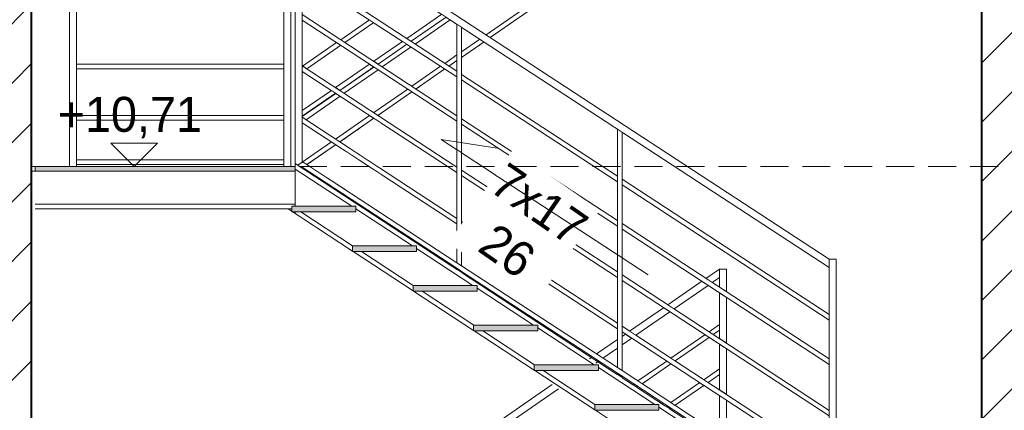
# Model space of a CAD drawing. Header units: millimetres. Extents: x 16408 to 141596, y -21057 to 26364.
# Tile 71 of 144: x 28406 to 32630, y 9661 to 11335. Entities that reach past the tile are written whole.
import ezdxf

# ---------------------------------------------------------------- set-up
doc = ezdxf.new("R2010")
doc.units = ezdxf.units.MM
doc.header["$MEASUREMENT"] = 0
doc.linetypes.add('Przerywana gęsta', pattern=[180, 120, -60])
doc.linetypes.add('Wipeout_Contour', pattern=[1000, 0, -1000])
for name, color, linetype, lineweight in [('0_Nr_pióra__1', 7, 'Continuous', 13), ('0_Nr_pióra__103', 7, 'Continuous', 5), ('0_Nr_pióra__7', 7, 'Continuous', 20), ('inw_schody zewnętrzne_Nr_pióra__1', 7, 'Continuous', 13), ('inw_schody zewnętrzne_Nr_pióra__27', 7, 'Continuous', 40)]:
    doc.layers.add(name, color=color, linetype=linetype, lineweight=lineweight)
doc.layers.add('inw_schody zewnętrzne', color=7, linetype='Continuous')
doc.layers.add('inw_ściany zewnętrzne_Nr_pióra__61', color=7, linetype='Continuous', lineweight=13, true_color=0x6a6a6a)
doc.styles.add('STYL_AUTOMATYCZNY_2', font='txt')
pattern_1 = [(45, (0, 0), (-127.2792, 127.2792), [])]

# ---------------------------------------------------------------- blocks, each defined once
blk = doc.blocks.new('Wymiary_22_4', base_point=(28896.6, 10706.4))
at = {"layer": '0_Nr_pióra__1', "color": 7, "linetype": 'Continuous', "lineweight": 13}
for p, q in [((28896.6, 10706.4), (28796.6, 10806.4)), ((28796.6, 10806.4), (28996.6, 10806.4)), ((28996.6, 10806.4), (28896.6, 10706.4))]:
    blk.add_line(p, q, dxfattribs=at)
at = {"layer": '0_Nr_pióra__1', "color": 7, "lineweight": 13, "insert": (28569, 10826.4), "char_height": 150, "attachment_point": 7, "style": 'STYL_AUTOMATYCZNY_2'}
blk.add_mtext('\\A1;{\\pql;\\fCentury Gothic|b0|i0|c238|p34;+10,71}', dxfattribs=at)

msp = doc.modelspace()

# ---------------------------------------------------------------- linework, layer by layer
at = {"layer": '0_Nr_pióra__103', "color": 7, "linetype": 'Continuous', "lineweight": 5}
msp.add_line((28619.5, 10706.4), (28619.5, 11794.5), dxfattribs=at)

# ---------------------------------------------------------------- wipeouts: each hides what was drawn before it
at = {"color": 254, "linetype": 'Wipeout_Contour', "lineweight": 0, "ltscale": 97159.030926}
msp.add_wipeout([(30371, 11221.4), (30383.5, 11221.4), (30383.5, 11230.1)], dxfattribs=at)
at = {"color": 254, "linetype": 'Wipeout_Contour', "lineweight": 0, "ltscale": 124610.656135}
msp.add_wipeout([(28649.5, 11144.5), (28649.5, 11124.5), (29539.4, 11124.5), (29539.4, 11144.5)], dxfattribs=at)
at = {"color": 254, "linetype": 'Wipeout_Contour', "lineweight": 0, "ltscale": 96240.514218}
msp.add_wipeout([(30123.5, 11050.1), (30111, 11041.4), (30123.5, 11041.4)], dxfattribs=at)
at = {"color": 254, "linetype": 'Wipeout_Contour', "lineweight": 0, "ltscale": 124298.790914}
msp.add_wipeout([(28649.5, 10924.5), (28649.5, 10904.5), (29539.4, 10904.5), (29539.4, 10924.5)], dxfattribs=at)
at = {"color": 254, "linetype": 'Wipeout_Contour', "lineweight": 0, "ltscale": 119814.452069}
msp.add_wipeout([(28479.8, 10686.4), (28455.2, 10686.4), (28455.2, 7736.4), (28479.8, 7736.4)], dxfattribs=at).dxf.layer = 'inw_schody zewnętrzne'
at = {"color": 254, "linetype": 'Wipeout_Contour', "lineweight": 0, "ltscale": 126044.658879}
msp.add_wipeout([(29617.2, 10699.6), (29658.2, 10672.8), (29658.2, 10706.4), (29627.1, 10706.4)], dxfattribs=at).dxf.layer = 'inw_schody zewnętrzne'
at = {"color": 254, "linetype": 'Wipeout_Contour', "lineweight": 0, "ltscale": 135327.248435}
msp.add_wipeout([(32507.2, 10706.4), (32507.2, 7736.4), (32531.8, 7736.4), (32531.8, 10706.4)], dxfattribs=at).dxf.layer = 'inw_schody zewnętrzne'

# ---------------------------------------------------------------- next in the draw order: linework, layer by layer
at = {"layer": '0_Nr_pióra__103', "color": 7, "linetype": 'Continuous', "lineweight": 5}
for p, q in [((29539.4, 11144.5), (28649.5, 11144.5)), ((29539.4, 11124.5), (28649.5, 11124.5)), ((29539.4, 10924.5), (28649.5, 10924.5)), ((29539.4, 10904.5), (28649.5, 10904.5))]:
    msp.add_line(p, q, dxfattribs=at)

# ---------------------------------------------------------------- next in the draw order: wipeouts: each hides what was drawn before it
at = {"color": 254, "linetype": 'Wipeout_Contour', "lineweight": 0, "ltscale": 138829.834809}
msp.add_wipeout([(32507.2, 13416.4), (32507.2, 10706.4), (32531.8, 10706.4), (32531.8, 13416.4)], dxfattribs=at).dxf.layer = 'inw_schody zewnętrzne'
at = {"color": 254, "linetype": 'Wipeout_Contour', "lineweight": 0, "ltscale": 120025.121692}
msp.add_wipeout([(28479.8, 10686.4), (28479.8, 7736.4), (28566, 7736.4), (28566, 10686.4)], dxfattribs=at).dxf.layer = 'inw_schody zewnętrzne'
at = {"color": 254, "linetype": 'Wipeout_Contour', "lineweight": 0, "ltscale": 126347.810497}
msp.add_wipeout([(29658.2, 10672.8), (29805.1, 10576.7), (29805.1, 10706.4), (29658.2, 10706.4)], dxfattribs=at).dxf.layer = 'inw_schody zewnętrzne'

# ---------------------------------------------------------------- next in the draw order: wipeouts: each hides what was drawn before it
at = {"color": 254, "linetype": 'Wipeout_Contour', "lineweight": 0, "ltscale": 123752.661105}
msp.add_wipeout([(28455.2, 13396.4), (28455.2, 10706.4), (28479.8, 10706.4), (28479.8, 13396.4)], dxfattribs=at).dxf.layer = 'inw_schody zewnętrzne'
at = {"color": 254, "linetype": 'Wipeout_Contour', "lineweight": 0, "ltscale": 138622.213311}
msp.add_wipeout([(32421, 13416.4), (32421, 10706.4), (32507.2, 10706.4), (32507.2, 13416.4)], dxfattribs=at).dxf.layer = 'inw_schody zewnętrzne'
at = {"color": 254, "linetype": 'Wipeout_Contour', "lineweight": 0, "ltscale": 94572.022604}
msp.add_wipeout([(29627.1, 10706.4), (29658.2, 10706.4), (29658.2, 10727.9)], dxfattribs=at).dxf.layer = 'inw_schody zewnętrzne'
at = {"color": 254, "linetype": 'Wipeout_Contour', "lineweight": 0, "ltscale": 126841.885578}
msp.add_wipeout([(29805.1, 10706.4), (29805.1, 10576.7), (29955, 10478.7), (29955, 10706.4)], dxfattribs=at).dxf.layer = 'inw_schody zewnętrzne'
at = {"color": 254, "linetype": 'Wipeout_Contour', "lineweight": 0, "ltscale": 417756.74141}
msp.add_wipeout([(32756.5, 10706.4), (32531.8, 10706.4), (32531.8, 7736.4), (32756.5, 7736.4), (33163.2, 7736.4), (33707.3, 7736.4), (34481, 7736.4), (34590, 7736.4), (34590, 10706.4), (34481, 10706.4), (33707.3, 10706.4), (33163.2, 10706.4)], dxfattribs=at).dxf.layer = 'inw_schody zewnętrzne'

# ---------------------------------------------------------------- next in the draw order: hatches: boundary and pattern name
at = {"layer": 'inw_schody zewnętrzne_Nr_pióra__1', "linetype": 'Continuous', "lineweight": 13}
h = msp.add_hatch(dxfattribs=at)
h.set_pattern_fill('Bloczki_ceramiczne_0004', style=0, pattern_type=2)
h.set_pattern_definition(pattern_1)
h.paths.add_polyline_path([(32756.5, 10706.4), (32531.8, 10706.4), (32531.8, 7736.4), (32756.5, 7736.4), (33163.2, 7736.4), (33707.3, 7736.4), (34481, 7736.4), (34590, 7736.4), (34590, 10706.4), (34481, 10706.4), (33707.3, 10706.4), (33163.2, 10706.4)])

# ---------------------------------------------------------------- next in the draw order: wipeouts: each hides what was drawn before it
at = {"color": 254, "linetype": 'Wipeout_Contour', "lineweight": 0, "ltscale": 121641.926257}
msp.add_wipeout([(28461.8, 10706.4), (28461.8, 10686.4), (28472.7, 10686.4), (28472.7, 10706.4)], dxfattribs=at)
at = {"color": 254, "linetype": 'Wipeout_Contour', "lineweight": 0, "ltscale": 188962.622666}
msp.add_wipeout([(29588.5, 10511.4), (29588.5, 10503.3), (29833.5, 10343.1), (29833.5, 10366.4), (29834, 10366.4), (29612.3, 10511.4)], dxfattribs=at)
at = {"color": 254, "linetype": 'Wipeout_Contour', "lineweight": 0, "ltscale": 126451.480783}
msp.add_wipeout([(29805.1, 10829.7), (29658.2, 10727.9), (29658.2, 10706.4), (29805.1, 10706.4)], dxfattribs=at).dxf.layer = 'inw_schody zewnętrzne'

# ---------------------------------------------------------------- next in the draw order: wipeouts: each hides what was drawn before it
at = {"color": 254, "linetype": 'Wipeout_Contour', "lineweight": 0, "ltscale": 121609.187321}
msp.add_wipeout([(28455.2, 10706.4), (28455.2, 10686.4), (28461.8, 10686.4), (28461.8, 10706.4)], dxfattribs=at)
at = {"color": 254, "linetype": 'Wipeout_Contour', "lineweight": 0, "ltscale": 158503.405956}
msp.add_wipeout([(29836.1, 10341.4), (30093.5, 10173.1), (30093.5, 10196.4), (30094, 10196.4), (29872.3, 10341.4)], dxfattribs=at)
at = {"color": 254, "linetype": 'Wipeout_Contour', "lineweight": 0, "ltscale": 427980.543475}
msp.add_wipeout([(32756.5, 13416.4), (32531.8, 13416.4), (32531.8, 10706.4), (32756.5, 10706.4), (33163.2, 10706.4), (33707.3, 10706.4), (34481, 10706.4), (34590, 10706.4), (34590, 13416.4), (34481, 13416.4), (33707.3, 13416.4), (33163.2, 13416.4)], dxfattribs=at).dxf.layer = 'inw_schody zewnętrzne'
at = {"color": 254, "linetype": 'Wipeout_Contour', "lineweight": 0, "ltscale": 222403.924507}
msp.add_wipeout([(29805.1, 10829.7), (29805.1, 10706.4), (29955, 10706.4), (29955, 10933.4), (29863.5, 10870.1), (29863.5, 10861.4), (29851, 10861.4)], dxfattribs=at).dxf.layer = 'inw_schody zewnętrzne'

# ---------------------------------------------------------------- next in the draw order: hatches: boundary and pattern name
at = {"layer": 'inw_schody zewnętrzne_Nr_pióra__1', "linetype": 'Continuous', "lineweight": 13}
h = msp.add_hatch(dxfattribs=at)
h.set_pattern_fill('Bloczki_ceramiczne_0004', style=0, pattern_type=2)
h.set_pattern_definition(pattern_1)
h.paths.add_polyline_path([(32756.5, 13416.4), (32531.8, 13416.4), (32531.8, 10706.4), (32756.5, 10706.4), (33163.2, 10706.4), (33707.3, 10706.4), (34481, 10706.4), (34590, 10706.4), (34590, 13416.4), (34481, 13416.4), (33707.3, 13416.4), (33163.2, 13416.4)])

# ---------------------------------------------------------------- next in the draw order: linework, layer by layer
at = {"layer": 'inw_schody zewnętrzne_Nr_pióra__27', "color": 7, "linetype": 'Continuous', "lineweight": 40}
for p, q in [((32531.8, 13416.4), (32531.8, 10706.4)), ((32531.8, 10706.4), (32531.8, 7736.4))]:
    msp.add_line(p, q, dxfattribs=at)

# ---------------------------------------------------------------- next in the draw order: wipeouts: each hides what was drawn before it
at = {"color": 254, "linetype": 'Wipeout_Contour', "lineweight": 0, "ltscale": 95322.588367}
msp.add_wipeout([(29851, 10861.4), (29863.5, 10861.4), (29863.5, 10870.1)], dxfattribs=at)
at = {"color": 254, "linetype": 'Wipeout_Contour', "lineweight": 0, "ltscale": 159463.43319}
msp.add_wipeout([(30132.3, 10171.4), (30096.1, 10171.4), (30353.5, 10003.1), (30353.5, 10026.4), (30354, 10026.4)], dxfattribs=at)
at = {"color": 254, "linetype": 'Wipeout_Contour', "lineweight": 0, "ltscale": 347898.909091}
msp.add_wipeout([(26397, 10706.4), (26397, 7736.4), (26505.9, 7736.4), (27279.6, 7736.4), (27823.8, 7736.4), (28230.5, 7736.4), (28455.2, 7736.4), (28455.2, 10706.4), (28230.5, 10706.4), (27823.8, 10706.4), (27279.6, 10706.4), (26505.9, 10706.4)], dxfattribs=at).dxf.layer = 'inw_schody zewnętrzne'

# ---------------------------------------------------------------- next in the draw order: hatches: boundary and pattern name
at = {"layer": 'inw_schody zewnętrzne_Nr_pióra__1', "linetype": 'Continuous', "lineweight": 13}
h = msp.add_hatch(dxfattribs=at)
h.set_pattern_fill('Bloczki_ceramiczne_0004', style=0, pattern_type=2)
h.set_pattern_definition(pattern_1)
h.paths.add_polyline_path([(26397, 10706.4), (26397, 7736.4), (26505.9, 7736.4), (27279.6, 7736.4), (27823.8, 7736.4), (28230.5, 7736.4), (28455.2, 7736.4), (28455.2, 10706.4), (28230.5, 10706.4), (27823.8, 10706.4), (27279.6, 10706.4), (26505.9, 10706.4)])

# ---------------------------------------------------------------- next in the draw order: wipeouts: each hides what was drawn before it
at = {"color": 254, "linetype": 'Wipeout_Contour', "lineweight": 0, "ltscale": 130406.17685}
msp.add_wipeout([(31408.5, 12158.6), (29588.5, 10898.6), (29588.5, 10874.5), (31408.5, 12134.5)], dxfattribs=at)
at = {"color": 254, "linetype": 'Wipeout_Contour', "lineweight": 0, "ltscale": 160432.753478}
msp.add_wipeout([(30356.1, 10001.4), (30613.5, 9833.1), (30613.5, 9856.4), (30614, 9856.4), (30392.3, 10001.4)], dxfattribs=at)

# ---------------------------------------------------------------- next in the draw order: wipeouts: each hides what was drawn before it
at = {"color": 254, "linetype": 'Wipeout_Contour', "lineweight": 0, "ltscale": 130179.679892}
msp.add_wipeout([(29599.4, 10711.3), (29617.2, 10699.6), (31408.5, 11939.7), (31408.5, 11963.7)], dxfattribs=at)
at = {"color": 254, "linetype": 'Wipeout_Contour', "lineweight": 0, "ltscale": 161411.199421}
msp.add_wipeout([(30652.3, 9831.4), (30616.1, 9831.4), (30873.5, 9663.1), (30873.5, 9686.4), (30874, 9686.4)], dxfattribs=at)
at = {"color": 254, "linetype": 'Wipeout_Contour', "lineweight": 0, "ltscale": 360109.910162}
msp.add_wipeout([(26397, 13416.4), (26397, 10706.4), (26505.9, 10706.4), (27279.6, 10706.4), (27823.8, 10706.4), (28230.5, 10706.4), (28455.2, 10706.4), (28455.2, 13416.4), (28230.5, 13416.4), (27823.8, 13416.4), (27279.6, 13416.4), (26505.9, 13416.4)], dxfattribs=at).dxf.layer = 'inw_schody zewnętrzne'

# ---------------------------------------------------------------- next in the draw order: hatches: boundary and pattern name
at = {"layer": 'inw_schody zewnętrzne_Nr_pióra__1', "linetype": 'Continuous', "lineweight": 13}
h = msp.add_hatch(dxfattribs=at)
h.set_pattern_fill('Bloczki_ceramiczne_0004', style=0, pattern_type=2)
h.set_pattern_definition(pattern_1)
h.paths.add_polyline_path([(26397, 13416.4), (26397, 10706.4), (26505.9, 10706.4), (27279.6, 10706.4), (27823.8, 10706.4), (28230.5, 10706.4), (28455.2, 10706.4), (28455.2, 13416.4), (28230.5, 13416.4), (27823.8, 13416.4), (27279.6, 13416.4), (26505.9, 13416.4)])

# ---------------------------------------------------------------- next in the draw order: linework, layer by layer
at = {"layer": '0_Nr_pióra__1', "color": 7, "linetype": 'Continuous', "lineweight": 13}
for p, q in [((28455.2, 10706.4), (28461.8, 10706.4)), ((28455.2, 10686.4), (28461.8, 10686.4)), ((28461.8, 10706.4), (28472.7, 10706.4)), ((28461.8, 10686.4), (28472.7, 10686.4)), ((28472.7, 10706.4), (28472.7, 10686.4))]:
    msp.add_line(p, q, dxfattribs=at)
at = {"layer": 'inw_schody zewnętrzne_Nr_pióra__27', "color": 7, "linetype": 'Continuous', "lineweight": 40}
for p, q in [((28455.2, 13416.4), (28455.2, 10706.4)), ((28455.2, 10706.4), (28455.2, 7736.4))]:
    msp.add_line(p, q, dxfattribs=at)

# ---------------------------------------------------------------- next in the draw order: wipeouts: each hides what was drawn before it
at = {"color": 254, "linetype": 'Wipeout_Contour', "lineweight": 0, "ltscale": 94507.47384}
msp.add_wipeout([(29830.6, 10536.4), (29588.5, 10694.7), (29588.5, 10536.4)], dxfattribs=at)

# ---------------------------------------------------------------- next in the draw order: wipeouts: each hides what was drawn before it
at = {"color": 254, "linetype": 'Wipeout_Contour', "lineweight": 0, "ltscale": 158127.538228}
msp.add_wipeout([(29612.3, 10511.4), (29834, 10366.4), (30090.6, 10366.4), (29848.5, 10524.7), (29848.5, 10511.4)], dxfattribs=at)

# ---------------------------------------------------------------- next in the draw order: wipeouts: each hides what was drawn before it
at = {"color": 254, "linetype": 'Wipeout_Contour', "lineweight": 0, "ltscale": 159078.149032}
msp.add_wipeout([(29872.3, 10341.4), (30094, 10196.4), (30350.6, 10196.4), (30108.5, 10354.7), (30108.5, 10341.4)], dxfattribs=at)

# ---------------------------------------------------------------- next in the draw order: wipeouts: each hides what was drawn before it
at = {"color": 254, "linetype": 'Wipeout_Contour', "lineweight": 0, "ltscale": 160038.188393}
msp.add_wipeout([(30368.5, 10171.4), (30132.3, 10171.4), (30354, 10026.4), (30610.6, 10026.4), (30368.5, 10184.7)], dxfattribs=at)

# ---------------------------------------------------------------- next in the draw order: wipeouts: each hides what was drawn before it
at = {"color": 254, "linetype": 'Wipeout_Contour', "lineweight": 0, "ltscale": 161007.487495}
msp.add_wipeout([(30392.3, 10001.4), (30614, 9856.4), (30870.6, 9856.4), (30628.5, 10014.7), (30628.5, 10001.4)], dxfattribs=at)

# ---------------------------------------------------------------- next in the draw order: wipeouts: each hides what was drawn before it
at = {"color": 254, "linetype": 'Wipeout_Contour', "lineweight": 0, "ltscale": 161985.880278}
msp.add_wipeout([(30652.3, 9831.4), (30874, 9686.4), (31130.6, 9686.4), (30888.5, 9844.7), (30888.5, 9831.4)], dxfattribs=at)

# ---------------------------------------------------------------- next in the draw order: wipeouts: each hides what was drawn before it
at = {"color": 254, "linetype": 'Wipeout_Contour', "lineweight": 0, "ltscale": 162973.202738}
msp.add_wipeout([(31148.5, 9661.4), (30912.3, 9661.4), (31134, 9516.4), (31390.6, 9516.4), (31148.5, 9674.7)], dxfattribs=at)

# ---------------------------------------------------------------- next in the draw order: wipeouts: each hides what was drawn before it
at = {"color": 254, "linetype": 'Wipeout_Contour', "lineweight": 0, "ltscale": 838691.027785}
msp.add_wipeout([(29588.5, 10694.7), (29830.6, 10536.4), (29848.5, 10536.4), (29848.5, 10524.7), (30090.6, 10366.4), (30108.5, 10366.4), (30108.5, 10354.7), (30350.6, 10196.4), (30368.5, 10196.4), (30368.5, 10184.7), (30610.6, 10026.4), (30628.5, 10026.4), (30628.5, 10014.7), (30870.6, 9856.4), (30888.5, 9856.4), (30888.5, 9844.7), (31130.6, 9686.4), (31148.5, 9686.4), (31148.5, 9674.7), (31390.6, 9516.4), (31408.5, 9516.4), (31408.5, 9504.7), (31650.6, 9346.4), (31668.5, 9346.4), (31668.5, 9358.4), (29588.5, 10718.4)], dxfattribs=at)

# ---------------------------------------------------------------- next in the draw order: hatches: boundary and pattern name
at = {"layer": '0_Nr_pióra__1', "linetype": 'Continuous', "lineweight": 0, "true_color": 0x000000}
for points in [[(29588.5, 10686.4), (29588.5, 10706.4), (28472.7, 10706.4), (28472.7, 10686.4)], [(29848.5, 10511.4), (29848.5, 10536.4), (29573.5, 10536.4), (29573.5, 10511.4)], [(30108.5, 10341.4), (30108.5, 10366.4), (29833.5, 10366.4), (29833.5, 10341.4)], [(30368.5, 10171.4), (30368.5, 10196.4), (30093.5, 10196.4), (30093.5, 10171.4)], [(30628.5, 10001.4), (30628.5, 10026.4), (30353.5, 10026.4), (30353.5, 10001.4)], [(30888.5, 9831.4), (30888.5, 9856.4), (30613.5, 9856.4), (30613.5, 9831.4)], [(31148.5, 9661.4), (31148.5, 9686.4), (30873.5, 9686.4), (30873.5, 9661.4)]]:
    msp.add_hatch(color=18, dxfattribs=at).paths.add_polyline_path(points)

# ---------------------------------------------------------------- next in the draw order: linework, layer by layer
at = {"layer": '0_Nr_pióra__103', "color": 7, "linetype": 'Continuous', "lineweight": 5}
for p, q in [((29588.5, 10686.4), (28472.7, 10686.4)), ((29588.5, 10718.4), (29588.5, 10706.4)), ((29588.5, 10706.4), (29588.5, 10686.4)), ((29588.5, 10686.4), (29588.5, 10536.4)), ((29588.5, 10543.8), (28472.7, 10543.8)), ((29573.5, 10523.8), (28472.7, 10523.8)), ((29340, 10523.8), (29573.5, 10523.8)), ((29573.5, 10536.4), (29573.5, 10511.4)), ((29588.5, 10511.4), (29588.5, 10503.3)), ((30093.5, 10196.4), (30093.5, 10171.4)), ((30873.5, 9686.4), (30873.5, 9661.4))]:
    msp.add_line(p, q, dxfattribs=at)

# ---------------------------------------------------------------- next in the draw order: wipeouts: each hides what was drawn before it
at = {"color": 254, "linetype": 'Wipeout_Contour', "lineweight": 0, "ltscale": 126319.041467}
msp.add_wipeout([(30689.7, 9771.3), (29593.9, 9016.6), (29610.9, 8991.9), (30716.9, 9753.6)], dxfattribs=at)

# ---------------------------------------------------------------- next in the draw order: linework, layer by layer
at = {"layer": '0_Nr_pióra__103', "color": 7, "linetype": 'Continuous', "lineweight": 5}
for p, q in [((29608.9, 9027), (30689.7, 9771.3)), ((29610.9, 8991.9), (30716.9, 9753.6))]:
    msp.add_line(p, q, dxfattribs=at)

# ---------------------------------------------------------------- next in the draw order: wipeouts: each hides what was drawn before it
at = {"color": 254, "linetype": 'Wipeout_Contour', "lineweight": 0, "ltscale": 130747.975535}
msp.add_wipeout([(29618.5, 11784.7), (29618.5, 11748.9), (31877.2, 10274.3), (31893.6, 10299.5)], dxfattribs=at)
at = {"color": 254, "linetype": 'Wipeout_Contour', "lineweight": 0, "ltscale": 124033.846702}
msp.add_wipeout([(28649.5, 10734.5), (28649.5, 10714.5), (29539.4, 10714.5), (29539.4, 10734.5)], dxfattribs=at)

# ---------------------------------------------------------------- next in the draw order: linework, layer by layer
at = {"layer": '0_Nr_pióra__103', "color": 7, "linetype": 'Continuous', "lineweight": 5}
for p, q in [((30406.7, 11270.2), (31414.4, 11967.9)), ((30424.6, 11258.5), (31449.2, 11967.9)), ((28649.5, 10706.4), (28649.5, 11764.5)), ((29539.4, 10706.4), (29539.4, 11764.5)), ((29539.4, 10734.5), (28649.5, 10734.5)), ((29588.5, 10706.4), (28472.7, 10706.4)), ((29539.4, 10714.5), (28649.5, 10714.5)), ((31908.5, 10289.5), (31908.5, 10309.1)), ((31908.5, 9201.4), (31908.5, 10289.5))]:
    msp.add_line(p, q, dxfattribs=at)

# ---------------------------------------------------------------- next in the draw order: block references
at = {"color": 7, "linetype": 'Continuous', "lineweight": 13}
msp.add_blockref('Wymiary_22_4', (28896.6, 10706.4), dxfattribs=at)

# ---------------------------------------------------------------- next in the draw order: wipeouts: each hides what was drawn before it
at = {"color": 254, "linetype": 'Wipeout_Contour', "lineweight": 0, "ltscale": 126953.356004}
msp.add_wipeout([(29618.5, 10726.6), (29618.5, 10702.7), (30281.8, 10269.7), (30281.8, 10293.6)], dxfattribs=at)

# ---------------------------------------------------------------- next in the draw order: linework, layer by layer
at = {"layer": '0_Nr_pióra__103', "color": 7, "linetype": 'Continuous', "lineweight": 5}
for p, q in [((29833.5, 10366.4), (29833.5, 10341.4)), ((30108.5, 10366.4), (29833.5, 10366.4)), ((30108.5, 10366.4), (30108.5, 10341.4)), ((30108.5, 10341.4), (29833.5, 10341.4)), ((30093.5, 10173.1), (29836.1, 10341.4)), ((30094, 10196.4), (29872.3, 10341.4))]:
    msp.add_line(p, q, dxfattribs=at)

# ---------------------------------------------------------------- next in the draw order: wipeouts: each hides what was drawn before it
at = {"color": 254, "linetype": 'Wipeout_Contour', "lineweight": 0, "ltscale": 127206.818816}
msp.add_wipeout([(29618.5, 10892.7), (30281.8, 10459.7), (30281.8, 10483.6), (29618.5, 10916.6)], dxfattribs=at)
at = {"color": 254, "linetype": 'Wipeout_Contour', "lineweight": 0, "ltscale": 128975.813598}
msp.add_wipeout([(30970.2, 9844.3), (30301.8, 10280.5), (30301.8, 10256.7), (30970.2, 9820.4)], dxfattribs=at)

# ---------------------------------------------------------------- next in the draw order: linework, layer by layer
at = {"layer": '0_Nr_pióra__103', "color": 7, "linetype": 'Continuous', "lineweight": 5}
for p, q in [((29833.5, 10343.1), (29557.2, 10523.8)), ((29848.5, 10536.4), (29573.5, 10536.4)), ((29848.5, 10536.4), (29848.5, 10511.4)), ((30090.6, 10366.4), (29848.5, 10524.7)), ((29848.5, 10511.4), (29573.5, 10511.4)), ((29834, 10366.4), (29612.3, 10511.4)), ((30613.5, 9856.4), (30613.5, 9831.4)), ((30888.5, 9831.4), (30613.5, 9831.4)), ((30873.5, 9663.1), (30616.1, 9831.4)), ((30874, 9686.4), (30652.3, 9831.4))]:
    msp.add_line(p, q, dxfattribs=at)

# ---------------------------------------------------------------- next in the draw order: wipeouts: each hides what was drawn before it
at = {"color": 254, "linetype": 'Wipeout_Contour', "lineweight": 0, "ltscale": 127505.33159}
msp.add_wipeout([(29618.5, 11112.7), (30281.8, 10679.7), (30281.8, 10703.6), (29618.5, 11136.6)], dxfattribs=at)
at = {"color": 254, "linetype": 'Wipeout_Contour', "lineweight": 0, "ltscale": 129214.777562}
msp.add_wipeout([(30301.8, 10446.7), (30970.2, 10010.4), (30970.2, 10034.3), (30301.8, 10470.5)], dxfattribs=at)
at = {"color": 254, "linetype": 'Wipeout_Contour', "lineweight": 0, "ltscale": 129646.312185}
msp.add_wipeout([(30862.8, 9890.5), (30849.9, 9881.6), (30877.1, 9863.9), (30889.9, 9872.8)], dxfattribs=at)
at = {"color": 254, "linetype": 'Wipeout_Contour', "lineweight": 0, "ltscale": 131398.202767}
msp.add_wipeout([(30990.2, 9831.2), (30990.2, 9807.3), (31878.6, 9227.3), (31878.6, 9251.2)], dxfattribs=at)

# ---------------------------------------------------------------- next in the draw order: linework, layer by layer
at = {"layer": '0_Nr_pióra__103', "color": 7, "linetype": 'Continuous', "lineweight": 5}
for p, q in [((29599.4, 10711.3), (29743.6, 10811.1)), ((29638, 10713.9), (29761.5, 10799.4)), ((29830.6, 10536.4), (29588.5, 10694.7)), ((29617.2, 10699.6), (29620.2, 10701.6)), ((29618.5, 10698.8), (29618.5, 10702.7)), ((30368.5, 10196.4), (30093.5, 10196.4)), ((30368.5, 10196.4), (30368.5, 10171.4)), ((30610.6, 10026.4), (30368.5, 10184.7)), ((30368.5, 10171.4), (30093.5, 10171.4)), ((30353.5, 10003.1), (30096.1, 10171.4)), ((30354, 10026.4), (30132.3, 10171.4)), ((30353.5, 10026.4), (30353.5, 10001.4)), ((30628.5, 10026.4), (30353.5, 10026.4)), ((30628.5, 10026.4), (30628.5, 10001.4)), ((30628.5, 10001.4), (30353.5, 10001.4)), ((30613.5, 9833.1), (30356.1, 10001.4)), ((30614, 9856.4), (30392.3, 10001.4)), ((30888.5, 9856.4), (30613.5, 9856.4)), ((30888.5, 9856.4), (30888.5, 9831.4))]:
    msp.add_line(p, q, dxfattribs=at)

# ---------------------------------------------------------------- next in the draw order: wipeouts: each hides what was drawn before it
at = {"color": 254, "linetype": 'Wipeout_Contour', "lineweight": 0, "ltscale": 127809.20578}
msp.add_wipeout([(29618.5, 11356.6), (29618.5, 11332.7), (30281.8, 10899.7), (30281.8, 10923.6)], dxfattribs=at)
at = {"color": 254, "linetype": 'Wipeout_Contour', "lineweight": 0, "ltscale": 129496.49379}
msp.add_wipeout([(30301.8, 10666.7), (30970.2, 10230.4), (30970.2, 10254.3), (30301.8, 10690.5)], dxfattribs=at)
at = {"color": 254, "linetype": 'Wipeout_Contour', "lineweight": 0, "ltscale": 131620.771917}
msp.add_wipeout([(30990.2, 10021.2), (30990.2, 9997.3), (31878.6, 9417.3), (31878.6, 9441.2)], dxfattribs=at)

# ---------------------------------------------------------------- next in the draw order: wipeouts: each hides what was drawn before it
at = {"color": 254, "linetype": 'Wipeout_Contour', "lineweight": 0, "ltscale": 128075.927907}
msp.add_wipeout([(29618.5, 11522.7), (30281.8, 11089.7), (30281.8, 11113.6), (29618.5, 11546.6)], dxfattribs=at)
at = {"color": 254, "linetype": 'Wipeout_Contour', "lineweight": 0, "ltscale": 126602.937271}
msp.add_wipeout([(29618.5, 10921.5), (29761.1, 11019.7), (29743, 11031.5), (29618.5, 10945.7)], dxfattribs=at)
at = {"color": 254, "linetype": 'Wipeout_Contour', "lineweight": 0, "ltscale": 129783.565011}
msp.add_wipeout([(30301.8, 10886.7), (30970.2, 10450.4), (30970.2, 10474.3), (30301.8, 10910.5)], dxfattribs=at)
at = {"color": 254, "linetype": 'Wipeout_Contour', "lineweight": 0, "ltscale": 131883.485271}
msp.add_wipeout([(30990.2, 10217.3), (31878.6, 9637.3), (31878.6, 9661.2), (30990.2, 10241.2)], dxfattribs=at)

# ---------------------------------------------------------------- next in the draw order: linework, layer by layer
at = {"layer": '0_Nr_pióra__103', "color": 7, "linetype": 'Continuous', "lineweight": 5}
for p, q in [((30088.4, 11049.9), (30211.9, 11135.4)), ((30106.3, 11038.2), (30229.8, 11123.7)), ((29634.4, 10906.3), (29780.2, 11007.2)), ((29761.3, 10823.4), (29907.1, 10924.3)), ((29779.2, 10811.7), (29925, 10912.6)), ((31133.5, 9493.1), (30876.1, 9661.4))]:
    msp.add_line(p, q, dxfattribs=at)

# ---------------------------------------------------------------- next in the draw order: wipeouts: each hides what was drawn before it
at = {"color": 254, "linetype": 'Wipeout_Contour', "lineweight": 0, "ltscale": 95138.343455}
msp.add_wipeout([(29619.5, 11332.1), (29618.5, 11332.7), (29618.5, 11331.5)], dxfattribs=at)
at = {"color": 254, "linetype": 'Wipeout_Contour', "lineweight": 0, "ltscale": 94904.503799}
msp.add_wipeout([(29618.5, 11112.7), (29618.5, 11111.5), (29619.5, 11112.1)], dxfattribs=at)
at = {"color": 254, "linetype": 'Wipeout_Contour', "lineweight": 0, "ltscale": 127345.137738}
msp.add_wipeout([(29760.8, 11043.7), (29778.9, 11031.9), (29925.1, 11132.6), (29907, 11144.4)], dxfattribs=at)
at = {"color": 254, "linetype": 'Wipeout_Contour', "lineweight": 0, "ltscale": 130035.772375}
msp.add_wipeout([(30301.8, 11076.7), (30970.2, 10640.4), (30970.2, 10664.3), (30301.8, 11100.5)], dxfattribs=at)
at = {"color": 254, "linetype": 'Wipeout_Contour', "lineweight": 0, "ltscale": 132151.535698}
msp.add_wipeout([(30990.2, 10461.2), (30990.2, 10437.3), (31878.6, 9857.3), (31878.6, 9881.2)], dxfattribs=at)
at = {"color": 254, "linetype": 'Wipeout_Contour', "lineweight": 0, "ltscale": 130168.341076}
msp.add_wipeout([(31040.1, 9774.7), (31027.1, 9765.8), (31045.2, 9754), (31058.2, 9762.9)], dxfattribs=at)
at = {"color": 254, "linetype": 'Wipeout_Contour', "lineweight": 0, "ltscale": 130598.594906}
msp.add_wipeout([(31168.6, 9673.3), (31186.7, 9661.4), (31199.8, 9670.5), (31181.7, 9682.3)], dxfattribs=at)

# ---------------------------------------------------------------- next in the draw order: linework, layer by layer
at = {"layer": '0_Nr_pióra__103', "color": 7, "linetype": 'Continuous', "lineweight": 5}
for p, q in [((29924.9, 10936.6), (30070.7, 11037.6)), ((29942.8, 10924.9), (30088.6, 11025.9)), ((31148.5, 9686.4), (30873.5, 9686.4)), ((31148.5, 9686.4), (31148.5, 9661.4)), ((31148.5, 9661.4), (30873.5, 9661.4))]:
    msp.add_line(p, q, dxfattribs=at)

# ---------------------------------------------------------------- next in the draw order: wipeouts: each hides what was drawn before it
at = {"color": 254, "linetype": 'Wipeout_Contour', "lineweight": 0, "ltscale": 128624.027902}
msp.add_wipeout([(30281.8, 11315.8), (30281.8, 10253.1), (30301.8, 10240), (30301.8, 11302.8)], dxfattribs=at)
at = {"color": 254, "linetype": 'Wipeout_Contour', "lineweight": 0, "ltscale": 126944.047895}
msp.add_wipeout([(29619.2, 11136.2), (29637.3, 11124.4), (29783.5, 11225.1), (29765.4, 11236.9)], dxfattribs=at)
at = {"color": 254, "linetype": 'Wipeout_Contour', "lineweight": 0, "ltscale": 128064.864807}
msp.add_wipeout([(30048.6, 11242), (29924.8, 11156.7), (29942.9, 11144.9), (30066.7, 11230.1)], dxfattribs=at)
at = {"color": 254, "linetype": 'Wipeout_Contour', "lineweight": 0, "ltscale": 132387.30392}
msp.add_wipeout([(30990.2, 10627.3), (31878.6, 10047.3), (31878.6, 10071.2), (30990.2, 10651.2)], dxfattribs=at)
at = {"color": 254, "linetype": 'Wipeout_Contour', "lineweight": 0, "ltscale": 130998.629076}
msp.add_wipeout([(31199.5, 9694.5), (31217.6, 9682.7), (31341.4, 9768), (31323.3, 9779.8)], dxfattribs=at)

# ---------------------------------------------------------------- next in the draw order: linework, layer by layer
at = {"layer": '0_Nr_pióra__103', "color": 7, "linetype": 'Continuous', "lineweight": 5}
for p, q in [((30281.8, 11113.6), (30281.8, 11315.8)), ((30301.8, 11100.5), (30301.8, 11302.8)), ((30301.8, 11197.6), (30380, 11251.7)), ((30301.8, 11173.5), (30397.9, 11240)), ((29961.5, 11132.7), (30085, 11218.2)), ((30229.7, 11147.6), (30281.8, 11183.7)), ((30247.6, 11136), (30281.8, 11159.7)), ((29760.8, 11043.7), (29907, 11144.4)), ((29778.9, 11031.9), (29925.1, 11132.6)), ((29780, 11031.2), (29925.8, 11132.1)), ((29797.9, 11019.5), (29943.7, 11120.4)), ((30281.8, 11089.7), (30281.8, 11113.6)), ((30281.8, 10923.6), (30281.8, 11089.7)), ((30301.8, 11076.7), (30301.8, 11100.5)), ((30301.8, 10910.5), (30301.8, 11076.7)), ((30281.8, 10899.7), (30281.8, 10923.6)), ((30281.8, 10703.6), (30281.8, 10899.7)), ((30301.8, 10886.7), (30301.8, 10910.5)), ((30301.8, 10690.5), (30301.8, 10886.7)), ((30281.8, 10293.6), (29618.5, 10726.6)), ((30281.8, 10269.7), (29618.5, 10702.7)), ((30281.8, 10679.7), (30281.8, 10703.6)), ((30301.8, 10666.7), (30301.8, 10690.5)), ((30281.8, 10483.6), (30281.8, 10679.7)), ((30301.8, 10470.5), (30301.8, 10666.7)), ((30281.8, 10459.7), (30281.8, 10483.6)), ((30281.8, 10293.6), (30281.8, 10459.7)), ((30301.8, 10446.7), (30301.8, 10470.5)), ((30301.8, 10280.5), (30301.8, 10446.7)), ((30350.6, 10196.4), (30108.5, 10354.7)), ((31878.5, 10276.3), (31878.5, 10309.1)), ((31878.5, 10309.1), (31908.5, 10309.1)), ((30301.8, 10280.5), (30281.8, 10293.6)), ((30301.8, 10256.7), (30281.8, 10269.7)), ((30281.8, 10265), (30281.8, 10269.7)), ((31878.5, 9221), (31878.5, 10276.3)), ((30301.8, 10252), (30301.8, 10256.7)), ((31177.5, 9679.4), (31181.7, 9682.3)), ((31195.6, 9667.6), (31199.8, 9670.5))]:
    msp.add_line(p, q, dxfattribs=at)

# ---------------------------------------------------------------- next in the draw order: wipeouts: each hides what was drawn before it
at = {"color": 254, "linetype": 'Wipeout_Contour', "lineweight": 0, "ltscale": 318074.523499}
msp.add_wipeout([(29578.9, 10876.3), (29588.5, 10882.9), (29588.5, 11768.4), (29587.1, 11769.4), (29588.5, 11771.5), (29588.5, 11804.3), (29608.9, 11791), (29608.9, 11964.9), (29593.9, 11986.6), (29578.9, 11976.3)], dxfattribs=at)
at = {"color": 254, "linetype": 'Wipeout_Contour', "lineweight": 0, "ltscale": 127664.543465}
msp.add_wipeout([(29907, 11334.4), (29783.2, 11249.1), (29801.3, 11237.3), (29925.1, 11322.6)], dxfattribs=at)
at = {"color": 254, "linetype": 'Wipeout_Contour', "lineweight": 0, "ltscale": 128795.606569}
msp.add_wipeout([(30066.4, 11254.2), (30084.5, 11242.4), (30235.3, 11346.2), (30217.2, 11358)], dxfattribs=at)
at = {"color": 254, "linetype": 'Wipeout_Contour', "lineweight": 0, "ltscale": 130641.283775}
msp.add_wipeout([(30990.2, 10853.4), (30970.2, 10866.5), (30970.2, 9803), (30990.2, 9790)], dxfattribs=at)
at = {"color": 254, "linetype": 'Wipeout_Contour', "lineweight": 0, "ltscale": 99206.273444}
msp.add_wipeout([(31440.5, 10251.9), (31438.5, 10254.9), (31438.5, 10250.5)], dxfattribs=at)
at = {"color": 254, "linetype": 'Wipeout_Contour', "lineweight": 0, "ltscale": 130568.615615}
msp.add_wipeout([(31181.7, 9872.3), (31057.9, 9787), (31076, 9775.2), (31199.8, 9860.5)], dxfattribs=at)
at = {"color": 254, "linetype": 'Wipeout_Contour', "lineweight": 0, "ltscale": 131503.30855}
msp.add_wipeout([(31408.5, 9838.5), (31341.1, 9792.1), (31359.2, 9780.3), (31408.5, 9814.2)], dxfattribs=at)

# ---------------------------------------------------------------- next in the draw order: linework, layer by layer
at = {"layer": '0_Nr_pióra__103', "color": 7, "linetype": 'Continuous', "lineweight": 5}
for p, q in [((29569.4, 10706.4), (29569.4, 11794.5)), ((31878.6, 10309.2), (29618.5, 11784.7)), ((29588.5, 10706.4), (29588.5, 11768.4)), ((29618.5, 10724.5), (29618.5, 11748.9)), ((30281.8, 11113.6), (29618.5, 11546.6)), ((30281.8, 11089.7), (29618.5, 11522.7)), ((30281.8, 10923.6), (29618.5, 11356.6)), ((30281.8, 10899.7), (29618.5, 11332.7)), ((29618.5, 11331.5), (29619.5, 11332.1)), ((29783.2, 11249.1), (29907, 11334.4)), ((29801.3, 11237.3), (29925.1, 11322.6)), ((30066.4, 11254.2), (30217.2, 11358)), ((30084.8, 11242.2), (30235.2, 11346.3)), ((30102.7, 11230.5), (30253.1, 11334.6)), ((30192.8, 11316.9), (30235.3, 11346.2)), ((29619.2, 11136.2), (29765.4, 11236.9)), ((29924.8, 11156.7), (30048.6, 11242)), ((29637.3, 11124.4), (29783.5, 11225.1)), ((29943.6, 11144.4), (30067.1, 11229.9)), ((30281.8, 10703.6), (29618.5, 11136.6)), ((30281.8, 10679.7), (29618.5, 11112.7)), ((29618.5, 11111.5), (29619.5, 11112.1)), ((30970.2, 10664.3), (30301.8, 11100.5)), ((30970.2, 10640.4), (30301.8, 11076.7)), ((29618.5, 10945.7), (29743, 11031.5)), ((29618.5, 10921.5), (29761.1, 11019.7)), ((29618.5, 10919.4), (29762.3, 11018.9)), ((29588.5, 10898.6), (29588.5, 10874.5)), ((30281.8, 10483.6), (29618.5, 10916.6)), ((30970.2, 10474.3), (30301.8, 10910.5)), ((29588.5, 10874.5), (29588.5, 10718.4)), ((30281.8, 10459.7), (29618.5, 10892.7)), ((30970.2, 10450.4), (30301.8, 10886.7)), ((30970.2, 10664.3), (30970.2, 10866.5)), ((30990.2, 10651.2), (30990.2, 10853.4)), ((30970.2, 10254.3), (30301.8, 10690.5)), ((30970.2, 10230.4), (30301.8, 10666.7)), ((30970.2, 10640.4), (30970.2, 10664.3)), ((30990.2, 10627.3), (30990.2, 10651.2)), ((30970.2, 10474.3), (30970.2, 10640.4)), ((30990.2, 10461.2), (30990.2, 10627.3)), ((30970.2, 10034.3), (30301.8, 10470.5)), ((30970.2, 10010.4), (30301.8, 10446.7)), ((30970.2, 10450.4), (30970.2, 10474.3)), ((30970.2, 10254.3), (30970.2, 10450.4)), ((30990.2, 10437.3), (30990.2, 10461.2)), ((30990.2, 10241.2), (30990.2, 10437.3)), ((30970.2, 10230.4), (30970.2, 10254.3)), ((30970.2, 10034.3), (30970.2, 10230.4)), ((30990.2, 10217.3), (30990.2, 10241.2)), ((30990.2, 10021.2), (30990.2, 10217.3)), ((30970.2, 10010.4), (30970.2, 10034.3)), ((31130.6, 9686.4), (30888.5, 9844.7)), ((30990.2, 9831.2), (30970.2, 9844.3)), ((30990.2, 9807.3), (30970.2, 9820.4)), ((30970.2, 9815), (30970.2, 9820.4)), ((30990.2, 9801.9), (30990.2, 9807.3)), ((31036, 9771.9), (31040.1, 9774.7)), ((31054.1, 9760.1), (31058.2, 9762.9)), ((31199.5, 9694.5), (31323.3, 9779.8)), ((31217.6, 9682.7), (31341.4, 9768))]:
    msp.add_line(p, q, dxfattribs=at)

# ---------------------------------------------------------------- next in the draw order: wipeouts: each hides what was drawn before it
at = {"color": 254, "linetype": 'Wipeout_Contour', "lineweight": 0, "ltscale": 129935.340174}
msp.add_wipeout([(30970.2, 9964.4), (30880.6, 9902.7), (30907.7, 9885), (30970.2, 9928)], dxfattribs=at)
at = {"color": 254, "linetype": 'Wipeout_Contour', "lineweight": 0, "ltscale": 131708.686839}
msp.add_wipeout([(31408.5, 9748.1), (31438.5, 9728.5), (31438.5, 9924.6), (31408.5, 9944.2)], dxfattribs=at)

# ---------------------------------------------------------------- next in the draw order: linework, layer by layer
at = {"layer": '0_Nr_pióra__103', "color": 7, "linetype": 'Continuous', "lineweight": 5}
for p, q in [((30870.6, 9856.4), (30628.5, 10014.7)), ((30849.9, 9881.6), (30862.8, 9890.5)), ((30877.1, 9863.9), (30889.9, 9872.8)), ((31341.1, 9792.1), (31408.5, 9838.5)), ((31359.2, 9780.3), (31408.5, 9814.2))]:
    msp.add_line(p, q, dxfattribs=at)

# ---------------------------------------------------------------- next in the draw order: wipeouts: each hides what was drawn before it
at = {"color": 254, "linetype": 'Wipeout_Contour', "lineweight": 0, "ltscale": 130270.894514}
msp.add_wipeout([(30990.2, 9941.8), (31031.5, 9970.3), (31004.4, 9988), (30990.2, 9978.2)], dxfattribs=at)
at = {"color": 254, "linetype": 'Wipeout_Contour', "lineweight": 0, "ltscale": 131465.907515}
msp.add_wipeout([(31408.5, 9724.2), (31408.5, 9558.1), (31438.5, 9538.5), (31438.5, 9704.6)], dxfattribs=at)

# ---------------------------------------------------------------- next in the draw order: linework, layer by layer
at = {"layer": '0_Nr_pióra__103', "color": 7, "linetype": 'Continuous', "lineweight": 5}
for p, q in [((30970.2, 9844.3), (30301.8, 10280.5)), ((30970.2, 9820.4), (30301.8, 10256.7)), ((30990.2, 9997.3), (30990.2, 10021.2)), ((30970.2, 9844.3), (30970.2, 10010.4)), ((30990.2, 9831.2), (30990.2, 9997.3)), ((30880.6, 9902.7), (30970.2, 9964.4)), ((30907.7, 9885), (30970.2, 9928)), ((31438.5, 9728.5), (31438.5, 9924.6)), ((31878.6, 9251.2), (30990.2, 9831.2)), ((31878.6, 9227.3), (30990.2, 9807.3)), ((31408.5, 9558.1), (31408.5, 9724.2)), ((31390.6, 9516.4), (31148.5, 9674.7)), ((31438.5, 9538.5), (31438.5, 9704.6))]:
    msp.add_line(p, q, dxfattribs=at)

# ---------------------------------------------------------------- next in the draw order: wipeouts: each hides what was drawn before it
at = {"color": 254, "linetype": 'Wipeout_Contour', "lineweight": 0, "ltscale": 130757.733796}
msp.add_wipeout([(31022.2, 10000.3), (31049.3, 9982.6), (31195.5, 10083.2), (31168.4, 10101)], dxfattribs=at)

# ---------------------------------------------------------------- next in the draw order: linework, layer by layer
at = {"layer": '0_Nr_pióra__103', "color": 7, "linetype": 'Continuous', "lineweight": 5}
for p, q in [((30990.2, 9978.2), (31004.4, 9988)), ((30990.2, 9941.8), (31031.5, 9970.3))]:
    msp.add_line(p, q, dxfattribs=at)

# ---------------------------------------------------------------- next in the draw order: wipeouts: each hides what was drawn before it
at = {"color": 254, "linetype": 'Wipeout_Contour', "lineweight": 0, "ltscale": 131520.980228}
msp.add_wipeout([(31186.2, 10113.2), (31213.3, 10095.5), (31359.5, 10196.2), (31332.4, 10213.9)], dxfattribs=at)
at = {"color": 254, "linetype": 'Wipeout_Contour', "lineweight": 0, "ltscale": 131278.421513}
msp.add_wipeout([(31345.7, 9985.2), (31199.5, 9884.5), (31217.6, 9872.7), (31363.8, 9973.4)], dxfattribs=at)

# ---------------------------------------------------------------- next in the draw order: linework, layer by layer
at = {"layer": '0_Nr_pióra__103', "color": 7, "linetype": 'Continuous', "lineweight": 5}
for p, q in [((31022.2, 10000.3), (31168.4, 10101)), ((31049.3, 9982.6), (31195.5, 10083.2)), ((31057.9, 9787), (31181.7, 9872.3)), ((31076, 9775.2), (31199.8, 9860.5))]:
    msp.add_line(p, q, dxfattribs=at)

# ---------------------------------------------------------------- next in the draw order: wipeouts: each hides what was drawn before it
at = {"color": 254, "linetype": 'Wipeout_Contour', "lineweight": 0, "ltscale": 132047.767876}
msp.add_wipeout([(31408.5, 10266.3), (31350.2, 10226.2), (31377.3, 10208.4), (31408.5, 10229.9)], dxfattribs=at)
at = {"color": 254, "linetype": 'Wipeout_Contour', "lineweight": 0, "ltscale": 131783.810323}
msp.add_wipeout([(31408.5, 10028.5), (31363.5, 9997.5), (31381.6, 9985.7), (31408.5, 10004.2)], dxfattribs=at)

# ---------------------------------------------------------------- next in the draw order: linework, layer by layer
at = {"layer": '0_Nr_pióra__103', "color": 7, "linetype": 'Continuous', "lineweight": 5}
for p, q in [((31186.2, 10113.2), (31332.4, 10213.9)), ((31213.3, 10095.5), (31359.5, 10196.2)), ((31199.5, 9884.5), (31345.7, 9985.2)), ((31217.6, 9872.7), (31363.8, 9973.4))]:
    msp.add_line(p, q, dxfattribs=at)

# ---------------------------------------------------------------- next in the draw order: wipeouts: each hides what was drawn before it
at = {"color": 254, "linetype": 'Wipeout_Contour', "lineweight": 0, "ltscale": 131974.240225}
msp.add_wipeout([(31408.5, 9968.1), (31438.5, 9948.5), (31438.5, 10144.6), (31408.5, 10164.2)], dxfattribs=at)

# ---------------------------------------------------------------- next in the draw order: linework, layer by layer
at = {"layer": '0_Nr_pióra__103', "color": 7, "linetype": 'Continuous', "lineweight": 5}
for p, q in [((31438.5, 9948.5), (31438.5, 10144.6)), ((31878.6, 9441.2), (30990.2, 10021.2)), ((31363.5, 9997.5), (31408.5, 10028.5)), ((31878.6, 9417.3), (30990.2, 9997.3)), ((31381.6, 9985.7), (31408.5, 10004.2)), ((31408.5, 9748.1), (31408.5, 9944.2))]:
    msp.add_line(p, q, dxfattribs=at)

# ---------------------------------------------------------------- next in the draw order: wipeouts: each hides what was drawn before it
at = {"color": 254, "linetype": 'Wipeout_Contour', "lineweight": 0, "ltscale": 132184.05997}
msp.add_wipeout([(31408.5, 10266.3), (31408.5, 10188.1), (31438.5, 10168.5), (31438.5, 10287)], dxfattribs=at)

# ---------------------------------------------------------------- next in the draw order: linework, layer by layer
at = {"layer": '0_Nr_pióra__103', "color": 7, "linetype": 'Continuous', "lineweight": 5}
for p, q in [((31878.6, 10273.4), (29618.5, 11748.9)), ((31908.5, 9201.4), (29588.5, 10718.4)), ((31878.6, 10071.2), (30990.2, 10651.2)), ((31878.6, 10047.3), (30990.2, 10627.3)), ((31878.6, 9881.2), (30990.2, 10461.2)), ((31878.6, 9857.3), (30990.2, 10437.3)), ((31350.2, 10226.2), (31408.5, 10266.3)), ((31408.5, 10229.9), (31408.5, 10266.3)), ((31408.5, 10266.3), (31438.5, 10266.3)), ((31438.5, 10254.9), (31438.5, 10266.3)), ((31878.6, 9661.2), (30990.2, 10241.2)), ((31377.3, 10208.4), (31408.5, 10229.9)), ((31408.5, 10188.1), (31408.5, 10229.9)), ((31438.5, 10250.5), (31438.5, 10254.9)), ((31438.5, 10168.5), (31438.5, 10250.5)), ((31878.6, 9637.3), (30990.2, 10217.3)), ((31408.5, 9968.1), (31408.5, 10164.2))]:
    msp.add_line(p, q, dxfattribs=at)

# ---------------------------------------------------------------- next in the draw order: wipeouts: each hides what was drawn before it
at = {"color": 7, "linetype": 'Wipeout_Contour', "lineweight": 20, "ltscale": 129226.624865}
msp.add_wipeout([(30520.8, 10776.7), (30893.6, 10519), (30618.1, 10120.5), (30245.3, 10378.3)], dxfattribs=at).dxf.layer = '0_Nr_pióra__7'

# ---------------------------------------------------------------- next in the draw order: linework, layer by layer
at = {"layer": '0_Nr_pióra__1', "color": 7, "linetype": 'Continuous', "lineweight": 13}
for p, q in [((31101.8, 10242.1), (30214.2, 10821.5)), ((30214.2, 10821.5), (30454.7, 10784))]:
    msp.add_line(p, q, dxfattribs=at)
at = {"layer": 'inw_ściany zewnętrzne_Nr_pióra__61', "color": 251, "linetype": 'Przerywana gęsta', "lineweight": 13, "true_color": 0x6a6a6a, "flags": 128}
msp.add_lwpolyline([(29603.5, 10706.4), (38941.5, 10706.4)], dxfattribs=at)

# ---------------------------------------------------------------- next in the draw order: texts
at = {"layer": '0_Nr_pióra__7', "color": 7, "linetype": 'Continuous', "lineweight": 20, "insert": (30454.5, 10282.4), "char_height": 150, "attachment_point": 8, "rotation": 325.3383, "line_spacing_factor": 0.96291, "style": 'STYL_AUTOMATYCZNY_2'}
msp.add_mtext('\\A1;{\\pqc;\\fCentury Gothic|b0|i0|c238|p34;7\\fCentury Gothic|b0|i0|c238|p34;x1\\fCentury Gothic|b0|i0|c238|p34;7\\P\\pqc;\\fCentury Gothic|b0|i0|c238|p34;26}', dxfattribs=at)

doc.saveas('drawing.dxf')
